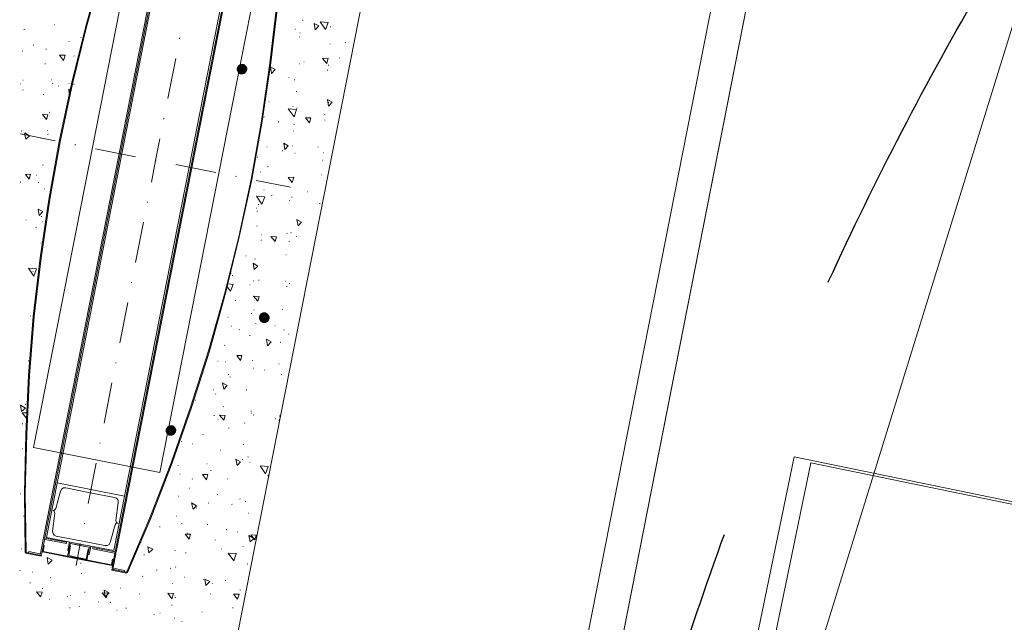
# Model space of a CAD drawing. Header units: millimetres. Extents: x 19047 to 276906, y -533553 to -451719.
# Tile 28 of 36: x 56283 to 58575, y -466897 to -465495. Entities that reach past the tile are written whole.
import ezdxf
from ezdxf.lldxf.tags import DXFTag

# ---------------------------------------------------------------- set-up
doc = ezdxf.new("R2010")
doc.units = ezdxf.units.MM
doc.header["$MEASUREMENT"] = 0
doc.linetypes.add('DASHED', pattern=[19.05, 12.7, -6.35])
for name, color, linetype, lineweight in [('0_Nr_pióra__205', 8, 'Continuous', 5), ('ODLEGŁOŚCI BEZPIECZNE OD LPG', 1, 'DASHED', 30), ('PZT woda_Nr_pióra__1', 7, 'Continuous', 13), ('PZT_Nr_pióra__1', 7, 'Continuous', 13), ('PZT_Nr_pióra__101', 7, 'Continuous', 5), ('PZT_Nr_pióra__205', 8, 'Continuous', 5), ('PZT_Nr_pióra__41', 7, 'Continuous', 15)]:
    doc.layers.add(name, color=color, linetype=linetype, lineweight=lineweight)
doc.layers.add('IS_Węzeł_sieci_kanalizacyjnej_-_opisy', color=7, linetype='Continuous')
doc.linetypes.add('Przekreślana podwójnie kopia-000', pattern='A,0,[2,PAB PZT Rew_1 11_04_20251.Shx,S=9.920635,R=0,X=0,Y=0],-1250,0', length=1250)
tags = doc.linetypes.add('SOLID', pattern=[10, 10, 0]).pattern_tags.tags
tags[6:7] = [DXFTag(74, 4), DXFTag(75, 0), DXFTag(340, '0'), DXFTag(46, 0.0), DXFTag(50, 0.0), DXFTag(44, 0.0), DXFTag(45, 0.0)]
tags[4:5] = [DXFTag(74, 4), DXFTag(75, 0), DXFTag(340, '0'), DXFTag(46, 0.0), DXFTag(50, 0.0), DXFTag(44, 0.0), DXFTag(45, 0.0)]

msp = doc.modelspace()

# ---------------------------------------------------------------- hatches: boundary and pattern name
at = {"layer": 'PZT_Nr_pióra__1', "linetype": 'Continuous', "lineweight": 0, "true_color": 0x000000}
for points in [[(56789.1, -465605.2), (56787.9, -465611.4), (56800.1, -465609.5)], [(56787.9, -465611.4), (56791, -465617.4), (56800.1, -465609.5)], [(56793.4, -465599.6), (56789.1, -465605.2), (56800.1, -465609.5)], [(56791, -465617.4), (56795.6, -465621.6), (56800.1, -465609.5)], [(56799.2, -465597.5), (56793.4, -465599.6), (56800.1, -465609.5)], [(56795.6, -465621.6), (56802, -465621.7), (56800.1, -465609.5)], [(56805.7, -465597.7), (56799.2, -465597.5), (56800.1, -465609.5)], [(56810.2, -465601.8), (56805.7, -465597.7), (56800.1, -465609.5)], [(56813.4, -465607.8), (56810.2, -465601.8), (56800.1, -465609.5)], [(56812.1, -465614), (56813.4, -465607.8), (56800.1, -465609.5)], [(56802, -465621.7), (56807.8, -465619.7), (56800.1, -465609.5)], [(56807.8, -465619.7), (56812.1, -465614), (56800.1, -465609.5)], [(56840.2, -466184.3), (56840, -466190.7), (56852.4, -466187.8)], [(56840, -466190.7), (56843.1, -466196.7), (56852.4, -466187.8)], [(56843.5, -466178.4), (56840.2, -466184.3), (56852.4, -466187.8)], [(56843.1, -466196.7), (56848.9, -466200), (56852.4, -466187.8)], [(56849.5, -466175.3), (56843.5, -466178.4), (56852.4, -466187.8)], [(56848.9, -466200), (56855.4, -466200.2), (56852.4, -466187.8)], [(56855.9, -466175.5), (56849.5, -466175.3), (56852.4, -466187.8)], [(56861.5, -466179.8), (56855.9, -466175.5), (56852.4, -466187.8)], [(56864.9, -466184.8), (56861.5, -466179.8), (56852.4, -466187.8)], [(56864.7, -466191.2), (56864.9, -466184.8), (56852.4, -466187.8)], [(56855.4, -466200.2), (56861.4, -466197.1), (56852.4, -466187.8)], [(56861.4, -466197.1), (56864.7, -466191.2), (56852.4, -466187.8)], [(56628, -466440.2), (56623.6, -466445.8), (56634.7, -466450.2)], [(56633.8, -466438.1), (56628, -466440.2), (56634.7, -466450.2)], [(56640.2, -466438.3), (56633.8, -466438.1), (56634.7, -466450.2)], [(56644.8, -466442.4), (56640.2, -466438.3), (56634.7, -466450.2)], [(56623.6, -466445.8), (56622.4, -466452.1), (56634.7, -466450.2)], [(56622.4, -466452.1), (56625.6, -466458.1), (56634.7, -466450.2)], [(56625.6, -466458.1), (56630.1, -466462.2), (56634.7, -466450.2)], [(56630.1, -466462.2), (56636.6, -466462.4), (56634.7, -466450.2)], [(56647.9, -466448.5), (56644.8, -466442.4), (56634.7, -466450.2)], [(56646.7, -466454.7), (56647.9, -466448.5), (56634.7, -466450.2)], [(56636.6, -466462.4), (56642.4, -466460.3), (56634.7, -466450.2)], [(56642.4, -466460.3), (56646.7, -466454.7), (56634.7, -466450.2)]]:
    msp.add_hatch(color=18, dxfattribs=at).paths.add_polyline_path(points)

# ---------------------------------------------------------------- linework, layer by layer
at = {"layer": '0_Nr_pióra__205', "linetype": 'Continuous', "flags": 128}
for points in [[(56359.4, -465643.3), (56360.5, -465643.5)], [(56397.2, -465643.2), (56398.2, -465643.4)], [(56408.8, -465644.4), (56409.9, -465644.6)]]:
    msp.add_lwpolyline(points, dxfattribs=at)
at = {"layer": 'IS_Węzeł_sieci_kanalizacyjnej_-_opisy', "linetype": 'SOLID', "lineweight": 20, "ltscale": 10}
msp.add_line((62138.6, -454054.5), (56785.3, -471353.6), dxfattribs=at)
at = {"layer": 'ODLEGŁOŚCI BEZPIECZNE OD LPG', "ltscale": 100}
for centre in [(61672.2, -468544.2), (65439.3, -469439.5)]:
    msp.add_circle(centre, 8000, dxfattribs=at)
at = {"layer": 'PZT woda_Nr_pióra__1', "linetype": 'Continuous', "flags": 128}
for points in [[(58142.3, -464612.7), (57568.8, -467526.8), (55056.9, -467032.5), (55630.4, -464118.3)], [(58048.4, -464675.8), (57505.8, -467432.8), (55150.9, -466969.4), (55693.3, -464212.8)], [(56609.5, -466548.1), (56883.7, -465154.9), (56589.3, -465096.9), (56315.2, -466490.2)]]:
    msp.add_lwpolyline(points, close=True, dxfattribs=at)
at = {"layer": 'PZT_Nr_pióra__1', "linetype": 'Przekreślana podwójnie kopia-000', "flags": 128}
msp.add_lwpolyline([(66726.5, -470879.4), (67237.6, -468393.3), (58086.1, -466511.5), (57580, -468959.5)], close=True, dxfattribs=at)
at = {"layer": 'PZT_Nr_pióra__101', "linetype": 'Continuous', "flags": 128}
for points in [[(55629.6, -464118.9), (55630.6, -464118.2), (58142.2, -464613.1), (57568.8, -467527.2), (55056.8, -467032.9)], [(55692.7, -464212.6), (58048.3, -464676.2), (57505.8, -467432.8), (55150.9, -466969.4)], [(56429.2, -464616.4), (57214.3, -464770.9), (56770.2, -467027.4), (55985.2, -466872.9)], [(56333.3, -466743), (56333.7, -466740.9)], [(56497.3, -466775.2), (56497.7, -466773.2)]]:
    msp.add_lwpolyline(points, close=True, dxfattribs=at)
for points in [[(56664.1, -464864.4), (56610.3, -464989.7), (56561.3, -465118.1), (56515.5, -465247.2), (56473.5, -465378), (56436.8, -465510), (56404, -465643.7), (56375.3, -465778.3)], [(56666.2, -464864.8), (56612.2, -464991.1), (56563.4, -465118.5), (56517.3, -465248.6), (56475.6, -465378.5), (56438.6, -465511.4), (56406, -465644.1), (56377.4, -465778.7)], [(56690.6, -464910.6), (56514.5, -465805.7)], [(56693.7, -464911.2), (56517.6, -465806.3)], [(56696.5, -464913.9), (56520.7, -465806.9)], [(56821.8, -465866.2), (56846.3, -465730.8), (56865.4, -465595.4), (56881.6, -465458.4), (56892.2, -465322.4), (56899.9, -465184.7), (56901.9, -465048.2), (56899.8, -464910.8)], [(56823.9, -465866.6), (56847.4, -465731), (56867.7, -465594.8), (56883.7, -465458.8), (56894.5, -465321.7), (56901.9, -465185.2), (56904.2, -465047.5), (56901.9, -464911.2)], [(56677.5, -465837.8), (56853.3, -464944.7)], [(56857.8, -464943.5), (56681.7, -465838.6)], [(56859.9, -464943.9), (56683.7, -465839)], [(56655.8, -465536.9), (56655.4, -465539)], [(56646.4, -465584.7), (56628, -465678.1)], [(56619, -465723.8), (56618.6, -465725.9)], [(56366, -465776.5), (56285, -465760.5)], [(56609.6, -465771.6), (56599.6, -465822.5)], [(56375.3, -465778.3), (56351, -465912.7), (56330.7, -466048.9), (56314.7, -466184.9), (56303.9, -466321.9), (56297.5, -466458.7), (56294.2, -466596.1), (56296.3, -466733.5)], [(56377.4, -465778.7), (56353.1, -465913.1), (56332.8, -466049.3), (56316.8, -466185.3), (56306, -466322.3), (56299.6, -466459.1), (56296.3, -466596.5), (56298.6, -466732.9)], [(56413.8, -465785.9), (56411.7, -465785.5)], [(56552.9, -465813.3), (56459.4, -465794.9)], [(56338.5, -466699.8), (56514.5, -465805.7)], [(56341.6, -466700.4), (56517.6, -465806.3)], [(56345.2, -466698.9), (56520.7, -465806.9)], [(56600.7, -465822.7), (56598.6, -465822.2)], [(56677.5, -465837.8), (56502, -466729.8)], [(56505.7, -466732.7), (56681.7, -465838.6)], [(56507.8, -466733.1), (56683.7, -465839)], [(56589.8, -465872.3), (56599.6, -465822.5)], [(56739.8, -465850), (56646.4, -465831.7)], [(56532.2, -466778.9), (56586, -466653.6), (56636, -466525.3), (56680.9, -466396.1), (56722.8, -466265.2), (56759.6, -466133.3), (56793.4, -465999.7), (56821.8, -465866.2)], [(56534.1, -466780.3), (56588.1, -466654), (56638.1, -466525.7), (56683, -466396.5), (56724.9, -466265.6), (56761.7, -466133.7), (56794.4, -465999.9), (56823.9, -465866.6)], [(56534.1, -466780.3), (56588.1, -466654), (56638.1, -466525.7), (56683, -466396.5), (56724.9, -466265.6), (56761.7, -466133.7), (56794.4, -465999.9), (56823.9, -465866.6)], [(56787.6, -465859.4), (56785.5, -465859)], [(56913.2, -465884.2), (56833.3, -465868.4)], [(56580.4, -465920.1), (56580.8, -465918)], [(56553, -466059.2), (56571.4, -465965.8)], [(56543.6, -466107), (56544, -466104.9)], [(56516.3, -466246.1), (56534.6, -466152.7)], [(56506.9, -466293.9), (56507.3, -466291.8)], [(56479.5, -466433), (56497.9, -466339.6)], [(56470.1, -466480.8), (56470.5, -466478.7)], [(56442.7, -466620), (56461.1, -466526.5)], [(56449, -466587.8), (56370.1, -466572.2)], [(56367, -466632), (56378.3, -466591.1)], [(56390.5, -466583.8), (56385.1, -466583.8), (56381.3, -466586.3), (56378.3, -466591.1)], [(56447.6, -466595), (56390.5, -466583.8)], [(56447.6, -466595), (56503.7, -466606.1)], [(56449, -466587.8), (56526.9, -466603.1)], [(56512.2, -466617.5), (56512.2, -466612.1), (56508.6, -466608.1), (56503.7, -466606.1)], [(56507.1, -466659.6), (56512.2, -466617.5)], [(56364.9, -466642.4), (56359.9, -466684.6)], [(56360.7, -466636.2), (56364.1, -466635.8), (56367, -466632)], [(56364.9, -466642.4), (56363.7, -466637.8), (56360.7, -466636.2)], [(56433.3, -466667.7), (56433.7, -466665.6)], [(56507.1, -466659.6), (56508.4, -466664.2), (56512.4, -466666), (56508, -466666.2), (56505.1, -466670), (56493.8, -466710.9)], [(56502, -466729.8), (56514.4, -466666.4)], [(56359.9, -466684.6), (56360.9, -466690.2), (56363.4, -466693.9), (56368.4, -466695.9)], [(56337.7, -466703.9), (56331.4, -466736.1)], [(56340.8, -466704.5), (56334.5, -466736.7)], [(56342.7, -466700.6), (56339.4, -466701), (56337.7, -466703.9)], [(56342.7, -466700.6), (56338.5, -466699.8)], [(56342.1, -466703.7), (56341, -466703.5), (56340.8, -466704.5)], [(56391.9, -466713.5), (56342.1, -466703.7)], [(56342.7, -466700.6), (56392.5, -466710.4), (56391.9, -466713.5)], [(56424.1, -466714.5), (56345.2, -466698.9)], [(56425.5, -466707.2), (56368.4, -466695.9)], [(56400.4, -466714.1), (56394.7, -466743.2)], [(56399.2, -466709.5), (56395.3, -466729.3)], [(56401.7, -466713.3), (56400.4, -466714.1)], [(56434.9, -466719.8), (56401.7, -466713.3)], [(56411, -466715.1), (56444.2, -466721.7)], [(56414.3, -466764.3), (56424.3, -466713.4)], [(56424.1, -466714.5), (56502, -466729.8)], [(56425.5, -466707.2), (56481.6, -466718.2)], [(56481.6, -466718.2), (56487, -466718.2), (56491.8, -466715.9), (56493.8, -466710.9)], [(56296.3, -466733.5), (56297.1, -466734.8), (56299, -466736.2)], [(56296.9, -466735.8), (56333.3, -466743)], [(56298.6, -466732.9), (56298.4, -466733.9), (56299.4, -466734.1)], [(56299.4, -466734.1), (56333.7, -466740.9)], [(56304.2, -466731.8), (56303.6, -466735)], [(56329.5, -466740.1), (56303.6, -466735)], [(56330.1, -466737), (56304.2, -466731.8)], [(56329.5, -466740.1), (56332.8, -466739.6), (56334.5, -466736.7)], [(56330.1, -466737), (56331.2, -466737.2), (56331.4, -466736.1)], [(56339.2, -466718.2), (56336.3, -466732.8)], [(56417.3, -466748.7), (56336.3, -466732.8)], [(56339.2, -466718.2), (56340.2, -466718.4), (56337.6, -466731.9)], [(56417.5, -466747.7), (56337.6, -466731.9)], [(56397.4, -466729.7), (56395.3, -466729.3)], [(56401.7, -466718.7), (56397.2, -466741.5)], [(56401.7, -466718.7), (56399.6, -466718.3)], [(56442.2, -466726.6), (56437.7, -466749.5)], [(56445.1, -466722.9), (56439.4, -466752)], [(56442, -466738.5), (56445.1, -466739.1)], [(56442.2, -466726.6), (56444.3, -466727.1)], [(56445.1, -466722.9), (56445.3, -466721.9), (56444.2, -466721.7)], [(56449, -466719.4), (56445.1, -466739.1)], [(56453.8, -466722.5), (56453.2, -466725.6)], [(56453.2, -466725.6), (56504.1, -466735.6)], [(56453.8, -466722.5), (56504.7, -466732.5)], [(56504.9, -466736.8), (56498.6, -466769)], [(56507, -466737.2), (56500.6, -466769.4)], [(56504.9, -466736.8), (56504.1, -466735.6)], [(56507, -466737.2), (56506.5, -466733.9), (56504.7, -466732.5), (56507.8, -466733.1)], [(56418, -466745.6), (56397.2, -466741.5)], [(56417.3, -466748.7), (56498.3, -466764.7)], [(56417.5, -466747.7), (56496.5, -466763.2)], [(56418, -466745.6), (56437.7, -466749.5)], [(56501.2, -466750.1), (56499.1, -466749.7), (56496.5, -466763.2)], [(56501.2, -466750.1), (56498.3, -466764.7)], [(56532.6, -466782.2), (56497.3, -466775.2)], [(56531, -466779.7), (56497.7, -466773.2)], [(56498.6, -466769), (56499, -466772.3), (56500.9, -466773.8)], [(56500.6, -466769.4), (56501.5, -466770.7)], [(56500.9, -466773.8), (56526.8, -466778.9)], [(56501.5, -466770.7), (56527.4, -466775.8)], [(56527.4, -466775.8), (56526.8, -466778.9)], [(56530.6, -466781.8), (56532.8, -466781.2), (56534.1, -466780.3)], [(56531, -466779.7), (56532, -466779.9), (56532.2, -466778.9)]]:
    msp.add_lwpolyline(points, dxfattribs=at)
at = {"layer": 'PZT_Nr_pióra__205', "linetype": 'Continuous', "flags": 128}
for points in [[(56941.1, -465496), (56942.1, -465496.2)], [(56995.1, -465517.4), (56982.4, -465499.8)], [(57001.5, -465501.4), (56982.4, -465499.8)], [(56995.1, -465517.4), (57001.5, -465501.4)], [(56293, -465517.3), (56294, -465517.5)], [(56364.1, -465506.4), (56365.2, -465506.7)], [(56925.2, -465516.5), (56926.2, -465516.8)], [(56971.3, -465518.1), (56968.7, -465503.5)], [(56979.5, -465508.9), (56968.7, -465503.5)], [(56971.3, -465518.1), (56979.5, -465508.9)], [(57006.1, -465510.9), (57007.1, -465511.1)], [(56397.4, -465545.4), (56398.5, -465545.6)], [(56425.2, -465535.7), (56426.3, -465535.9)], [(56934.6, -465534.6), (56935.6, -465534.8)], [(56935.4, -465525), (56936.4, -465525.2)], [(56289.6, -465567.3), (56290.6, -465567.5)], [(56314.9, -465553.9), (56315.9, -465554.1)], [(56344.4, -465563), (56345.4, -465563.2)], [(57004.8, -465550.6), (57005.8, -465550.8)], [(57040.9, -465547.9), (57041.9, -465548.2)], [(56385.5, -465589.4), (56376.2, -465576.8)], [(56389, -465577.1), (56376.2, -465576.8)], [(56385.5, -465589.4), (56389, -465577.1)], [(56409.2, -465579), (56410.2, -465579.2)], [(56944.7, -465592.7), (56945.7, -465592.9)], [(57001.3, -465584.4), (56988.3, -465585.1)], [(56997.9, -465596.6), (56988.3, -465585.1)], [(56997.9, -465596.6), (57001.3, -465584.4)], [(57027.5, -465583.1), (57028.5, -465583.3)], [(56342, -465597), (56343, -465597.2)], [(56869.2, -465619.9), (56866.9, -465604.3)], [(56877.5, -465610.7), (56866.9, -465604.3)], [(56869.2, -465619.9), (56877.5, -465610.7)], [(56934.1, -465597.1), (56935.2, -465597.3)], [(56999.1, -465612), (57000.2, -465612.2)], [(57001.4, -465600.6), (57002.4, -465600.8)], [(56290.2, -465635.4), (56291.2, -465635.6)], [(56356.2, -465634.3), (56357.2, -465634.5)], [(56909.5, -465628.9), (56910.6, -465629.1)], [(56922.4, -465634.7), (56923.5, -465634.9)], [(56284.2, -465643.9), (56285.3, -465644.1)], [(56290.1, -465658), (56291.1, -465658.2)], [(56372.6, -465649.4), (56373.7, -465649.6)], [(56398.4, -465666.4), (56397.2, -465656.4)], [(56400.1, -465658.1), (56397.2, -465656.4)], [(56926.9, -465661.4), (56927.9, -465661.6)], [(56338.7, -465668.6), (56339.7, -465668.8)], [(57002.1, -465695.6), (56999.8, -465680.1)], [(57010.4, -465686.5), (56999.8, -465680.1)], [(56862.8, -465685.5), (56863.8, -465685.7)], [(56921.7, -465720.8), (56908.1, -465701.9)], [(56927.2, -465703.6), (56908.1, -465701.9)], [(56918.9, -465696.5), (56919.9, -465696.7)], [(56921.7, -465720.8), (56927.2, -465703.6)], [(56927.8, -465700.4), (56928.9, -465700.6)], [(57001.7, -465686.9), (57002.7, -465687.1)], [(57002.1, -465695.6), (57010.4, -465686.5)], [(56345.5, -465727.1), (56335.9, -465715.5)], [(56348.8, -465715.9), (56335.9, -465715.5)], [(56339.2, -465715.1), (56340.3, -465715.3)], [(56345.5, -465727.1), (56348.8, -465715.9)], [(56352.1, -465710.1), (56353.1, -465710.3)], [(56851.5, -465721), (56852.5, -465721.2)], [(56957.8, -465734.4), (56948.2, -465722.8)], [(56961.1, -465723.2), (56948.2, -465722.8)], [(56957.8, -465734.4), (56961.1, -465723.2)], [(56992.8, -465715.4), (56993.9, -465715.6)], [(56993.5, -465728.5), (56994.5, -465728.7)], [(56287.5, -465753.5), (56288.5, -465753.7)], [(56347, -465752.2), (56348.1, -465752.5)], [(56884.9, -465731.9), (56886, -465732.1)], [(56919.7, -465752.8), (56920.7, -465753)], [(56921.5, -465738), (56922.5, -465738.2)], [(56295.4, -465762.6), (56295.2, -465758.2)], [(56305.8, -465764.6), (56295.2, -465758.2)], [(56297.7, -465772.7), (56295.4, -465762.6)], [(56297.7, -465772.7), (56305.8, -465764.6)], [(56305.8, -465764.6), (56306.8, -465764.8)], [(56331.7, -465769.7), (56332.8, -465769.9)], [(56348.5, -465761.2), (56349.5, -465761.4)], [(56858.4, -465790.3), (56859.4, -465790.5)], [(56900.3, -465796.4), (56897.8, -465781.9)], [(56908.4, -465788.3), (56897.8, -465781.9)], [(56900.3, -465796.4), (56908.4, -465788.3)], [(56918.1, -465788.1), (56919.2, -465788.3)], [(56976.9, -465791), (56977.9, -465791.2)], [(56836.4, -465814), (56837.5, -465814.2)], [(56894.3, -465799.5), (56895.3, -465799.7)], [(56923.4, -465805.3), (56924.4, -465805.5)], [(56987.1, -465821.1), (56988.2, -465821.3)], [(56989.4, -465804.2), (56990.4, -465804.4)], [(56336.5, -465833.2), (56337.5, -465833.4)], [(56860.2, -465836), (56861.2, -465836.2)], [(56308.7, -465853.7), (56296.7, -465854.5)], [(56305.2, -465865.9), (56296.7, -465854.5)], [(56305.2, -465865.9), (56308.7, -465853.7)], [(56322.2, -465856.3), (56323.3, -465856.5)], [(56842.6, -465848.7), (56843.6, -465848.9)], [(56921, -465860.9), (56908, -465861.6)], [(56917.6, -465873.2), (56908, -465861.6)], [(56917.6, -465873.2), (56921, -465860.9)], [(56985.8, -465855.3), (56986.8, -465855.5)], [(56284.5, -465872.6), (56285.5, -465872.8)], [(56326.4, -465873.3), (56327.5, -465873.5)], [(56339.8, -465887.8), (56340.8, -465888)], [(56916.9, -465870.9), (56918, -465871.1)], [(56847.1, -465924), (56834.6, -465905.4)], [(56853.7, -465907), (56834.6, -465905.4)], [(56847.1, -465924), (56853.7, -465907)], [(56851.4, -465891.4), (56852.4, -465891.6)], [(56869.5, -465903.6), (56870.5, -465903.8)], [(56916.2, -465907.4), (56917.2, -465907.6)], [(56952.1, -465895), (56953.1, -465895.3)], [(56328.5, -465950.3), (56326, -465935.8)], [(56336.8, -465941.2), (56326, -465935.8)], [(56833.5, -465933.2), (56834.5, -465933.4)], [(56838.4, -465924.5), (56839.5, -465924.7)], [(56910.4, -465914.9), (56911.5, -465915.1)], [(56981.2, -465922.4), (56982.3, -465922.6)], [(56328.5, -465950.3), (56336.8, -465941.2)], [(56333.5, -465952.4), (56334.6, -465952.6)], [(56835.4, -465940), (56836.4, -465940.2)], [(56931.1, -465974), (56928.6, -465959.5)], [(56939.2, -465965.9), (56928.6, -465959.5)], [(56297.4, -465960.4), (56298.5, -465960.6)], [(56320.9, -465977.9), (56322, -465978.1)], [(56335.4, -465964.6), (56336.5, -465964.8)], [(56835.1, -465974.5), (56836.1, -465974.7)], [(56931.1, -465974), (56939.2, -465965.9)], [(56845.1, -465994.8), (56846.1, -465995)], [(56877.5, -466010.9), (56867.9, -465999.3)], [(56880.8, -465999.7), (56867.9, -465999.3)], [(56877.5, -466010.9), (56880.8, -465999.7)], [(56905.1, -465991.5), (56906.1, -465991.7)], [(56914, -465990), (56915, -465990.2)], [(56927.3, -465999.1), (56928.3, -465999.3)], [(56332.1, -466014.6), (56333.1, -466014.9)], [(56844.7, -466007.7), (56845.7, -466007.9)], [(56909.9, -466010.8), (56910.9, -466011)], [(56809.5, -466043.9), (56810.6, -466044.1)], [(56830.7, -466051.3), (56831.8, -466051.5)], [(56902.7, -466041.7), (56903.8, -466041.9)], [(56315.9, -466091.3), (56303.4, -466072.6)], [(56322.5, -466074.2), (56303.4, -466072.6)], [(56315.9, -466091.3), (56322.5, -466074.2)], [(56829.1, -466075.8), (56826.6, -466061.3)], [(56837.2, -466067.7), (56826.6, -466061.3)], [(56829.1, -466075.8), (56837.2, -466067.7)], [(56313.8, -466080.1), (56314.8, -466080.3)], [(56774.6, -466084.5), (56775.6, -466084.7)], [(56777.9, -466089.4), (56779, -466089.6)], [(56773.9, -466126.4), (56766.2, -466116.3)], [(56780.3, -466110.4), (56768.6, -466109.2)], [(56773.9, -466126.4), (56780.3, -466110.4)], [(56818.9, -466111.5), (56819.9, -466111.7)], [(56827.1, -466102.4), (56828.2, -466102.6)], [(56839.4, -466100.5), (56840.4, -466100.7)], [(56901.5, -466103), (56902.5, -466103.2)], [(56904.4, -466115.4), (56905.4, -466115.6)], [(56911.2, -466108.1), (56912.3, -466108.3)], [(56837.3, -466149.7), (56827.7, -466138.1)], [(56840.5, -466138.4), (56827.7, -466138.1)], [(56837.3, -466149.7), (56840.5, -466138.4)], [(56784.7, -466148), (56785.8, -466148.2)], [(56307.5, -466183.5), (56308.5, -466183.7)], [(56767.4, -466186.6), (56768.5, -466186.8)], [(56822, -466177.9), (56823, -466178.1)], [(56828, -466169.4), (56829, -466169.6)], [(56894, -466168.4), (56895, -466168.6)], [(56775.2, -466207.6), (56776.2, -466207.8)], [(56832.4, -466201.6), (56833.5, -466201.8)], [(56876.7, -466207), (56877.7, -466207.2)], [(56794.1, -466215.6), (56795.1, -466215.8)], [(56818.4, -466229), (56819.4, -466229.2)], [(56897.4, -466216.5), (56898.5, -466216.7)], [(56908.5, -466226.2), (56909.5, -466226.4)], [(56759.9, -466252), (56761, -466252.2)], [(56860, -466253.4), (56857.7, -466237.8)], [(56868.3, -466244.2), (56857.7, -466237.8)], [(56860, -466253.4), (56868.3, -466244.2)], [(56889.6, -466245.2), (56890.7, -466245.4)], [(56797.2, -466287.4), (56788.7, -466276)], [(56800.5, -466276.2), (56788.7, -466276)], [(56797.2, -466287.4), (56800.5, -466276.2)], [(56303, -466288.3), (56304.1, -466288.5)], [(56744.1, -466288.8), (56745.1, -466289)], [(56762.1, -466290.2), (56763.2, -466290.4)], [(56824.2, -466287.3), (56825.2, -466287.5)], [(56886.3, -466295.2), (56887.3, -466295.4)], [(56769.3, -466319.7), (56770.3, -466319.9)], [(56772.4, -466325.7), (56773.5, -466325.9)], [(56827.1, -466305.2), (56828.2, -466305.4)], [(56852.1, -466310.1), (56853.1, -466310.3)], [(56892.2, -466320.1), (56893.2, -466320.3)], [(56758.2, -466354.1), (56755.6, -466339.6)], [(56766.3, -466346), (56755.6, -466339.6)], [(56758.2, -466354.1), (56766.3, -466346)], [(56734.1, -466355.9), (56735.1, -466356.1)], [(56738.7, -466365.4), (56739.7, -466365.6)], [(56810.7, -466355.8), (56811.7, -466356.1)], [(56287.4, -466406), (56284.9, -466391.5)], [(56296.5, -466398.1), (56284.9, -466391.5)], [(56296.1, -466389.4), (56297.1, -466389.6)], [(56691.6, -466379.9), (56692.7, -466380.1)], [(56756.6, -466394.8), (56757.7, -466395)], [(56287.4, -466406), (56296.5, -466398.1)], [(56298.6, -466409.3), (56288.9, -466409.6)], [(56298.4, -466421.1), (56288.9, -466409.6)], [(56735.3, -466415.4), (56736.4, -466415.6)], [(56758, -466426.4), (56748.4, -466414.8)], [(56761.3, -466415.2), (56748.4, -466414.8)], [(56758, -466426.4), (56761.3, -466415.2)], [(56821.4, -466405.4), (56822.5, -466405.6)], [(56821.7, -466409.8), (56822.7, -466410)], [(56827.3, -466414.1), (56828.3, -466414.3)], [(56889.6, -466421), (56888.5, -466415.4)], [(56890.4, -466416.8), (56888.5, -466415.4)], [(56289.3, -466434.5), (56290.4, -466434.7)], [(56744.5, -466423.7), (56745.5, -466423.9)], [(56806.4, -466432.7), (56807.4, -466432.9)], [(56878.4, -466423.1), (56879.4, -466423.3)], [(56886.5, -466425.8), (56887.5, -466426)], [(56709.3, -466459.9), (56710.4, -466460.1)], [(56769.5, -466444.8), (56770.5, -466445)], [(56659.8, -466476.1), (56660.8, -466476.3)], [(56684.7, -466481), (56685.7, -466481.2)], [(56803, -466482.7), (56804, -466482.9)], [(56289.7, -466492.8), (56290.8, -466493)], [(56749.7, -466495.9), (56750.7, -466496.1)], [(56873.2, -466498.7), (56874.2, -466498.9)], [(56651, -466531.5), (56652, -466531.7)], [(56718.7, -466527.6), (56719.7, -466527.8)], [(56789, -466531.7), (56786.5, -466517.2)], [(56797.1, -466523.6), (56786.5, -466517.2)], [(56789, -466531.7), (56797.1, -466523.6)], [(56801.4, -466518), (56802.5, -466518.2)], [(56814.5, -466511.9), (56815.5, -466512.1)], [(56818.5, -466524.6), (56819.5, -466524.8)], [(56855.3, -466551.2), (56842.8, -466532.6)], [(56861.9, -466534.2), (56842.8, -466532.6)], [(56655.6, -466551.8), (56656.7, -466552)], [(56717.7, -466565.1), (56708.4, -466552.5)], [(56721.2, -466552.9), (56708.4, -466552.5)], [(56717.7, -466565.1), (56721.2, -466552.9)], [(56727.4, -466543.3), (56728.5, -466543.5)], [(56855.3, -466551.2), (56861.9, -466534.2)], [(56862.8, -466557), (56861.1, -466554.5)], [(56863.2, -466554.9), (56861.1, -466554.5)], [(56684.7, -466563), (56685.8, -466563.2)], [(56766.7, -466562.9), (56767.8, -466563.1)], [(56284.2, -466597.4), (56285.3, -466597.6)], [(56678.4, -466584.4), (56679.4, -466584.6)], [(56743.4, -466599.3), (56744.4, -466599.5)], [(56652.1, -466602.9), (56653.1, -466603.1)], [(56687, -466633.5), (56683.4, -466618.8)], [(56695.1, -466625.4), (56683.4, -466618.8)], [(56722.3, -466618.9), (56723.3, -466619.1)], [(56776.6, -466622), (56777.7, -466622.2)], [(56795.3, -466609.5), (56796.3, -466609.7)], [(56808.2, -466615.3), (56809.2, -466615.5)], [(56687, -466633.5), (56695.1, -466625.4)], [(56694.1, -466630.6), (56695.1, -466630.8)], [(56815.7, -466642.7), (56816.8, -466642.9)], [(56292.3, -466649.7), (56293.3, -466649.9)], [(56648.3, -466649.6), (56649.3, -466649.8)], [(56659.9, -466667), (56661, -466667.2)], [(56719.9, -466669.1), (56721, -466669.3)], [(56608.9, -466674.2), (56609.9, -466674.4)], [(56677.7, -466702.9), (56668.1, -466691.3)], [(56681, -466691.7), (56668.1, -466691.3)], [(56673.9, -466689.2), (56674.9, -466689.4)], [(56677.7, -466702.9), (56681, -466691.7)], [(56764, -466681), (56765, -466681.2)], [(56789.9, -466686.1), (56791, -466686.3)], [(56565, -466710.9), (56566, -466711.1)], [(56737.7, -466705), (56738.7, -466705.2)], [(56819.9, -466709.3), (56816.3, -466694.6)], [(56828, -466701.2), (56816.3, -466694.6)], [(56819.9, -466709.3), (56828, -466701.2)], [(56830.5, -466704.9), (56820.9, -466693.3)], [(56833.7, -466693.7), (56820.9, -466693.3)], [(56830.5, -466704.9), (56833.7, -466693.7)], [(56287.1, -466725.3), (56288.2, -466725.5)], [(56584, -466735.1), (56581.4, -466720.6)], [(56593.3, -466726.2), (56581.4, -466720.6)], [(56584, -466735.1), (56593.3, -466726.2)], [(56644.4, -466729.8), (56645.4, -466730)], [(56669.3, -466734.7), (56670.3, -466734.9)], [(56751.9, -466726.1), (56752.9, -466726.3)], [(56782, -466753.6), (56768.3, -466735.8)], [(56787.4, -466737.4), (56768.3, -466735.8)], [(56782, -466753.6), (56787.4, -466737.4)], [(56786.5, -466736.2), (56787.6, -466736.4)], [(56802.7, -466719.9), (56803.7, -466720.1)], [(56349.1, -466761.2), (56346.8, -466745.6)], [(56358.4, -466752.2), (56346.8, -466745.6)], [(56349.1, -466761.2), (56358.4, -466752.2)], [(56425.1, -466758.9), (56426.1, -466759.1)], [(56572.4, -466739.3), (56573.4, -466739.5)], [(56813, -466760.8), (56814, -466761)], [(56283.6, -466776.3), (56284.6, -466776.5)], [(56313, -466780), (56314.1, -466780.2)], [(56426.8, -466782.9), (56427.8, -466783.1)], [(56601.9, -466775.3), (56603, -466775.5)], [(56634.1, -466770.9), (56635.1, -466771.1)], [(56645.5, -466767.7), (56646.5, -466767.9)], [(56307.1, -466804.7), (56308.1, -466804.9)], [(56354.8, -466792.5), (56355.8, -466792.7)], [(56569, -466789.4), (56570, -466789.6)], [(56639, -466806.4), (56640, -466806.6)], [(56666.8, -466791.3), (56667.8, -466791.5)], [(56711, -466796.8), (56712, -466797)], [(56716.8, -466810.9), (56714.3, -466796.4)], [(56726.1, -466801.9), (56714.3, -466796.4)], [(56716.8, -466810.9), (56726.1, -466801.9)], [(56731.8, -466806.3), (56732.8, -466806.5)], [(56761.2, -466799.1), (56762.3, -466799.3)], [(56331.9, -466837.6), (56322.3, -466826)], [(56335.2, -466826.4), (56322.3, -466826)], [(56331.9, -466837.6), (56335.2, -466826.4)], [(56335.8, -466817.9), (56336.8, -466818.1)], [(56434.4, -466826.5), (56435.4, -466826.7)], [(56484.7, -466839.6), (56475.1, -466828)], [(56488, -466828.4), (56475.1, -466828)], [(56482, -466836.9), (56479.6, -466821.4)], [(56491.3, -466828), (56479.6, -466821.4)], [(56482, -466836.9), (56491.3, -466828)], [(56484.7, -466839.6), (56488, -466828.4)], [(56517.2, -466816.9), (56518.2, -466817.1)], [(56562.1, -466830.1), (56563.1, -466830.3)], [(56637.4, -466841.7), (56628.1, -466829)], [(56640.9, -466829.4), (56628.1, -466829)], [(56637.4, -466841.7), (56640.9, -466829.4)], [(56727.1, -466830.2), (56728.1, -466830.4)], [(56795.7, -466821), (56796.8, -466821.2)], [(56351.4, -466842.5), (56352.5, -466842.7)], [(56393.5, -466836.8), (56394.6, -466837)], [(56400.6, -466833.9), (56401.6, -466834.1)], [(56465.6, -466848.8), (56466.6, -466849)], [(56493.4, -466850), (56494.5, -466850.2)], [(56644.5, -466838.7), (56645.5, -466838.9)], [(56790.4, -466842.6), (56780.8, -466831)], [(56793.7, -466831.4), (56780.8, -466831)], [(56790.4, -466842.6), (56793.7, -466831.4)], [(56399.2, -466862.7), (56400.3, -466862.9)], [(56421.4, -466859.5), (56422.5, -466859.7)], [(56509.2, -466868.2), (56510.3, -466868.4)], [(56530.6, -466863.8), (56531.6, -466864)], [(56609.3, -466874.9), (56610.3, -466875.2)], [(56636.6, -466856.6), (56637.7, -466856.8)], [(56706.9, -466872.6), (56707.9, -466872.8)], [(56778.8, -466863), (56779.9, -466863.2)], [(56595.6, -466878.7), (56596.7, -466878.9)], [(56642.6, -466886.9), (56643.6, -466887.1)], [(56660.4, -466894.7), (56661.5, -466894.9)]]:
    msp.add_lwpolyline(points, dxfattribs=at)
at = {"layer": 'PZT_Nr_pióra__41', "linetype": 'Przekreślana podwójnie kopia-000', "flags": 128}
msp.add_lwpolyline([(65982.9, -470729.7), (66716.9, -470883.7), (67228, -468397.7), (58124.9, -466525.8), (57618.8, -468974), (65102.1, -470544.8)], dxfattribs=at)

doc.saveas('drawing.dxf')
